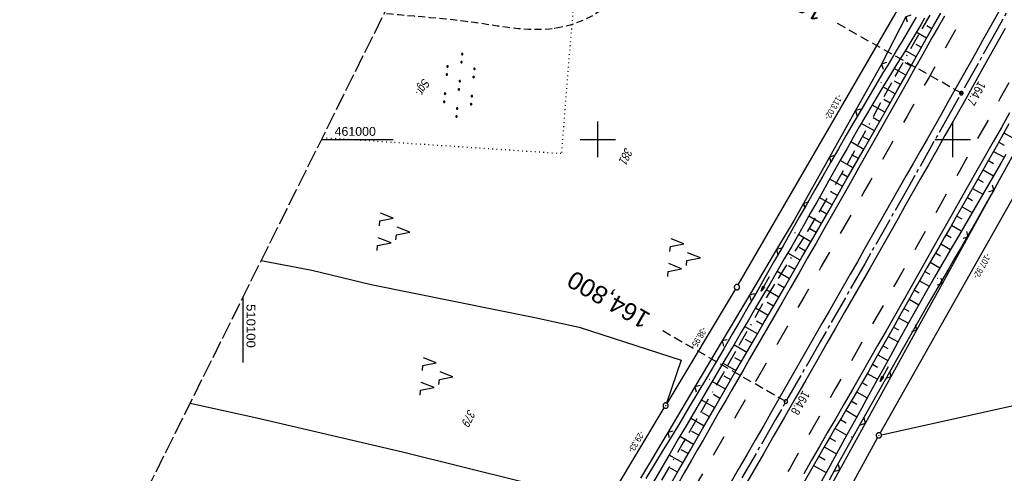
# Model space of a CAD drawing. Extents: x 510037 to 510706, y 460701 to 461658.
# Tile 8 of 34: x 510037 to 510315, y 460906 to 461034. Entities that reach past the tile are written whole.
import ezdxf
from ezdxf.enums import TextEntityAlignment as Align

# ---------------------------------------------------------------- set-up
doc = ezdxf.new("R2010")
doc.units = 0
doc.header["$LTSCALE"] = 10
doc.header["$MEASUREMENT"] = 0
for name, pattern in [('ACAD_ISO16W100', [73, 15, -6.5, 15, -6.5, 15, -7, 1, -7]), ('ACHSE', [5.5, 4, -0.5, 0.5, -0.5]), ('AUSGEZOGEN', [0]), ('LT00', [0]), ('LT02', [0.4, 0.2, -0.2]), ('LT11', [0.3, 0.2, -0.1]), ('LT14', [0.6, 0.5, -0.1]), ('LT17', [0.15, 0.1, -0.05]), ('PUNKTX2_STR', [0.6, 0.1, -0.5])]:
    doc.linetypes.add(name, pattern=pattern)
doc.layers.get('0').update_dxf_attribs({"linetype": 'LT00'})
for name, color, linetype in [('--EK_FBR', 1, 'LT00'), ('--EK_ST-93-1', 30, 'LT17'), ('--EL_DFK_AB_L', 21, 'LT00'), ('--EL_DFK_AB_P', 7, 'LT00'), ('-AX-093', 35, 'ACHSE'), ('-ST-93-1', 250, 'LT00'), ('ABSTAND', 8, 'LT00'), ('BAB-KABEL', 220, 'ACAD_ISO16W100'), ('DFK_AB_L', 21, 'LT00'), ('DFK_AB_P', 7, 'LT00'), ('DFK_FLUR_NR', 250, 'LT00'), ('DFK_KATASTER', 250, 'LT00'), ('DFK_NUTZUNG', 250, 'LT00'), ('DFK_NUTZUNGSGRENZE', 70, 'PUNKTX2_STR'), ('PFEIL', 140, 'AUSGEZOGEN'), ('V108_AFBR_BAB', 250, 'LT00'), ('V108_BOESCH', 250, 'LT00'), ('V108_BOSCHUNG', 250, 'LT00'), ('V108_FELDWEG', 250, 'LT11'), ('V108_GRABEN', 250, 'LT00'), ('V108_LG_MARK', 250, 'LT02'), ('V108_PK_GR', 1, 'LT00'), ('V108_RASTER', 250, 'LT00'), ('V108_ZAUN', 40, 'LT00')]:
    doc.layers.add(name, color=color, linetype=linetype)
doc.layers.add('-BLATT_108-RAND', color=7, linetype='LT14', plot=False)
doc.styles.add('Beschrift', font='ARIAL.TTF')
doc.styles.get("Standard").update_dxf_attribs({"font": 'ARIAL.TTF'})

# ---------------------------------------------------------------- blocks, each defined once
blk = doc.blocks.new('SYMB0003')
at = {"color": 0, "linetype": 'ByBlock'}
for p, q in [((-0.015712, 0), (0.010166, 0.012015)), ((0, -0.021257), (-0.015712, 0)), ((0.010166, 0.012015), (0, -0.021257))]:
    blk.add_line(p, q, dxfattribs=at)
for points in [[(-0.031395, 0.499013), (-0.093691, 0.491144), (-0.154509, 0.475528), (-0.21289, 0.452414), (-0.267913, 0.422164), (-0.318712, 0.385257), (-0.364484, 0.342274), (-0.404509, 0.293893), (-0.438154, 0.240877), (-0.464888, 0.184062), (-0.484292, 0.124345), (-0.496058, 0.062667), (-0.5, 0)], [(-0.5, 0), (-0.496058, -0.062667), (-0.484292, -0.124345), (-0.464888, -0.184062), (-0.438154, -0.240877), (-0.404509, -0.293893), (-0.364485, -0.342274), (-0.318712, -0.385257), (-0.267914, -0.422164), (-0.21289, -0.452414), (-0.154509, -0.475529), (-0.093691, -0.491144), (-0.031395, -0.499014), (0.031395, -0.499014)], [(0.5, 0), (0.496057, 0.062667), (0.484292, 0.124345), (0.464888, 0.184062), (0.438153, 0.240877), (0.404509, 0.293893), (0.364484, 0.342274), (0.318712, 0.385257), (0.267913, 0.422164), (0.21289, 0.452414), (0.154509, 0.475528), (0.093691, 0.491144), (0.031395, 0.499013), (-0.031395, 0.499013)], [(0.031395, -0.499014), (0.093691, -0.491144), (0.154509, -0.475529), (0.21289, -0.452414), (0.267914, -0.422164), (0.318712, -0.385257), (0.364485, -0.342274), (0.404509, -0.293893), (0.438154, -0.240877), (0.464889, -0.184062), (0.484292, -0.124345), (0.496058, -0.062667), (0.5, 0)]]:
    blk.add_lwpolyline(points, dxfattribs=at)
blk = doc.blocks.new('SYMB7221')
at = {"color": 0, "linetype": 'ByBlock'}
for p, q in [((0, 0.435), (-0.11, 0.065)), ((0.11, 0.065), (0, 0.435)), ((0.25, 0.065), (0.11, 0.065)), ((-0.35, -0.065), (-0.46, -0.435)), ((0.35, -0.065), (0.24, -0.435))]:
    blk.add_line(p, q, dxfattribs=at)
for points in [[(-0.1, -0.435), (-0.24, -0.435), (-0.35, -0.065)], [(0.6, -0.435), (0.46, -0.435), (0.35, -0.065)]]:
    blk.add_lwpolyline(points, dxfattribs=at)
blk = doc.blocks.new('SYMB7110')
at = {"color": 0, "linetype": 'ByBlock'}
for p, q in [((-0.515, 0.392919), (-0.515, 0.367081)), ((-0.51, 0.362895), (-0.51, 0.397105)), ((-0.505, 0.399164), (-0.505, 0.360836)), ((-0.5, 0.360204), (-0.5, 0.399796)), ((-0.495, 0.399164), (-0.495, 0.360836)), ((-0.49, 0.362895), (-0.49, 0.397105)), ((-0.485, 0.392919), (-0.485, 0.367081)), ((-0.48, 0.379874), (-0.48, 0.380145)), ((-0.285, 0.392919), (-0.285, 0.367081)), ((-0.28, 0.362895), (-0.28, 0.397105)), ((-0.275, 0.399164), (-0.275, 0.360836)), ((-0.27, 0.360204), (-0.27, 0.399796)), ((-0.265, 0.399164), (-0.265, 0.360836)), ((-0.26, 0.362895), (-0.26, 0.397105)), ((-0.255, 0.392919), (-0.255, 0.367081)), ((-0.25, 0.379874), (-0.25, 0.380146)), ((0.255, 0.392919), (0.255, 0.367081)), ((0.26, 0.362895), (0.26, 0.397105)), ((0.265, 0.399164), (0.265, 0.360836)), ((0.27, 0.360204), (0.27, 0.399796)), ((0.275, 0.399164), (0.275, 0.360836)), ((0.28, 0.362895), (0.28, 0.397105)), ((0.285, 0.392919), (0.285, 0.367081)), ((0.29, 0.379874), (0.29, 0.380145)), ((0.485, 0.392919), (0.485, 0.367081)), ((0.49, 0.362895), (0.49, 0.397105)), ((0.495, 0.399164), (0.495, 0.360836)), ((0.5, 0.360204), (0.5, 0.399796)), ((0.505, 0.399164), (0.505, 0.360836)), ((0.51, 0.362895), (0.51, 0.397105)), ((0.515, 0.392919), (0.515, 0.367081)), ((0.52, 0.379874), (0.52, 0.380146)), ((-0.9, 0.012919), (-0.9, -0.012919)), ((-0.895, -0.017106), (-0.895, 0.017105)), ((-0.89, 0.019164), (-0.89, -0.019164)), ((-0.885, -0.019797), (-0.885, 0.019796)), ((-0.88, 0.019164), (-0.88, -0.019164)), ((-0.875, -0.017106), (-0.875, 0.017105)), ((-0.87, 0.012919), (-0.87, -0.012919)), ((-0.865, -0.000126), (-0.865, 0.000145)), ((-0.67, 0.012919), (-0.67, -0.012919)), ((-0.665, -0.017106), (-0.665, 0.017105)), ((-0.66, 0.019164), (-0.66, -0.019164)), ((-0.655, -0.019797), (-0.655, 0.019796)), ((-0.65, 0.019164), (-0.65, -0.019164)), ((-0.645, -0.017106), (-0.645, 0.017105)), ((-0.64, 0.012919), (-0.64, -0.012919)), ((-0.635, -0.000126), (-0.635, 0.000145)), ((-0.13, 0.012919), (-0.13, -0.012919)), ((-0.125, -0.017105), (-0.125, 0.017105)), ((-0.12, 0.019164), (-0.12, -0.019164)), ((-0.115, -0.019796), (-0.115, 0.019796)), ((-0.11, 0.019164), (-0.11, -0.019164)), ((-0.105, -0.017105), (-0.105, 0.017105)), ((-0.1, 0.012919), (-0.1, -0.012919)), ((-0.095, -0.000126), (-0.095, 0.000146)), ((0.1, 0.012919), (0.1, -0.012919)), ((0.105, -0.017105), (0.105, 0.017105)), ((0.11, 0.019164), (0.11, -0.019164)), ((0.115, -0.019796), (0.115, 0.019796)), ((0.12, 0.019164), (0.12, -0.019164)), ((0.125, -0.017105), (0.125, 0.017105)), ((0.13, 0.012919), (0.13, -0.012919)), ((0.135, -0.000126), (0.135, 0.000146)), ((0.64, 0.012919), (0.64, -0.012919)), ((0.645, -0.017105), (0.645, 0.017105)), ((0.65, 0.019164), (0.65, -0.019164)), ((0.655, -0.019796), (0.655, 0.019796)), ((0.66, 0.019164), (0.66, -0.019164)), ((0.665, -0.017105), (0.665, 0.017105)), ((0.67, 0.012919), (0.67, -0.012919)), ((0.675, -0.000126), (0.675, 0.000146)), ((0.87, 0.012919), (0.87, -0.012919)), ((0.875, -0.017105), (0.875, 0.017105)), ((0.88, 0.019164), (0.88, -0.019164)), ((0.885, -0.019796), (0.885, 0.019796)), ((0.89, 0.019164), (0.89, -0.019164)), ((0.895, -0.017105), (0.895, 0.017105)), ((0.9, 0.012919), (0.9, -0.012919)), ((0.905, -0.000126), (0.905, 0.000146)), ((-0.515, -0.367081), (-0.515, -0.392919)), ((-0.51, -0.397105), (-0.51, -0.362895)), ((-0.505, -0.360836), (-0.505, -0.399164)), ((-0.5, -0.399796), (-0.5, -0.360204)), ((-0.495, -0.360836), (-0.495, -0.399164)), ((-0.49, -0.397106), (-0.49, -0.362895)), ((-0.485, -0.367081), (-0.485, -0.392919)), ((-0.48, -0.380126), (-0.48, -0.379855)), ((-0.285, -0.367081), (-0.285, -0.392919)), ((-0.28, -0.397105), (-0.28, -0.362895)), ((-0.275, -0.360836), (-0.275, -0.399164)), ((-0.27, -0.399796), (-0.27, -0.360204)), ((-0.265, -0.360836), (-0.265, -0.399164)), ((-0.26, -0.397105), (-0.26, -0.362895)), ((-0.255, -0.367081), (-0.255, -0.392919)), ((-0.25, -0.380126), (-0.25, -0.379855)), ((0.255, -0.367081), (0.255, -0.392919)), ((0.26, -0.397105), (0.26, -0.362895)), ((0.265, -0.360836), (0.265, -0.399164)), ((0.27, -0.399796), (0.27, -0.360204)), ((0.275, -0.360836), (0.275, -0.399164)), ((0.28, -0.397105), (0.28, -0.362895)), ((0.285, -0.367081), (0.285, -0.392919)), ((0.29, -0.380126), (0.29, -0.379855)), ((0.485, -0.367081), (0.485, -0.392919)), ((0.49, -0.397105), (0.49, -0.362895)), ((0.495, -0.360836), (0.495, -0.399164)), ((0.5, -0.399796), (0.5, -0.360204)), ((0.505, -0.360836), (0.505, -0.399164)), ((0.51, -0.397105), (0.51, -0.362895)), ((0.515, -0.367081), (0.515, -0.392919)), ((0.52, -0.380126), (0.52, -0.379855))]:
    blk.add_line(p, q, dxfattribs=at)
for points in [[(-0.48, 0.38), (-0.481981, 0.388678), (-0.48753, 0.395637), (-0.49555, 0.399499), (-0.50445, 0.399499), (-0.51247, 0.395637), (-0.518019, 0.388678), (-0.52, 0.38), (-0.518019, 0.371322), (-0.51247, 0.364363), (-0.50445, 0.360501), (-0.49555, 0.360501), (-0.48753, 0.364363), (-0.481981, 0.371322), (-0.48, 0.38)], [(-0.25, 0.38), (-0.251981, 0.388678), (-0.25753, 0.395637), (-0.26555, 0.399499), (-0.27445, 0.399499), (-0.28247, 0.395637), (-0.288019, 0.388678), (-0.29, 0.38), (-0.288019, 0.371322), (-0.28247, 0.364363), (-0.27445, 0.360501), (-0.26555, 0.360501), (-0.25753, 0.364363), (-0.251981, 0.371322), (-0.25, 0.38)], [(0.29, 0.38), (0.288019, 0.388678), (0.28247, 0.395637), (0.27445, 0.399499), (0.26555, 0.399499), (0.25753, 0.395637), (0.251981, 0.388678), (0.25, 0.38), (0.251981, 0.371322), (0.25753, 0.364363), (0.26555, 0.360501), (0.27445, 0.360501), (0.28247, 0.364363), (0.288019, 0.371322), (0.29, 0.38)], [(0.52, 0.38), (0.518019, 0.388678), (0.51247, 0.395637), (0.50445, 0.399499), (0.495549, 0.399499), (0.48753, 0.395637), (0.481981, 0.388678), (0.48, 0.38), (0.481981, 0.371322), (0.48753, 0.364363), (0.495549, 0.360501), (0.50445, 0.360501), (0.51247, 0.364363), (0.518019, 0.371322), (0.52, 0.38)], [(-0.865, 0), (-0.866981, 0.008678), (-0.87253, 0.015637), (-0.88055, 0.019498), (-0.88945, 0.019498), (-0.89747, 0.015637), (-0.903019, 0.008678), (-0.905, 0)], [(-0.905, 0), (-0.903019, -0.008678), (-0.89747, -0.015637), (-0.88945, -0.019499), (-0.88055, -0.019499), (-0.87253, -0.015637), (-0.866981, -0.008678), (-0.865, 0)], [(-0.635, 0), (-0.636981, 0.008678), (-0.64253, 0.015637), (-0.65055, 0.019498), (-0.65945, 0.019498), (-0.66747, 0.015637), (-0.673019, 0.008678), (-0.675, 0)], [(-0.675, 0), (-0.673019, -0.008678), (-0.66747, -0.015637), (-0.65945, -0.019499), (-0.65055, -0.019499), (-0.64253, -0.015637), (-0.636981, -0.008678), (-0.635, 0)], [(-0.095, 0), (-0.096981, 0.008678), (-0.10253, 0.015637), (-0.11055, 0.019499), (-0.11945, 0.019499), (-0.12747, 0.015637), (-0.133019, 0.008678), (-0.135, 0)], [(-0.135, 0), (-0.133019, -0.008678), (-0.12747, -0.015637), (-0.11945, -0.019499), (-0.11055, -0.019499), (-0.10253, -0.015637), (-0.096981, -0.008678), (-0.095, 0)], [(0.135, 0), (0.133019, 0.008678), (0.12747, 0.015637), (0.11945, 0.019499), (0.11055, 0.019499), (0.10253, 0.015637), (0.096981, 0.008678), (0.095, 0)], [(0.095, 0), (0.096981, -0.008678), (0.10253, -0.015637), (0.11055, -0.019499), (0.11945, -0.019499), (0.12747, -0.015637), (0.133019, -0.008678), (0.135, 0)], [(0.675, 0), (0.673019, 0.008678), (0.66747, 0.015637), (0.65945, 0.019499), (0.65055, 0.019499), (0.64253, 0.015637), (0.636981, 0.008678), (0.635, 0)], [(0.635, 0), (0.636981, -0.008678), (0.64253, -0.015637), (0.65055, -0.019499), (0.65945, -0.019499), (0.66747, -0.015637), (0.673019, -0.008678), (0.675, 0)], [(0.905, 0), (0.903019, 0.008678), (0.89747, 0.015637), (0.88945, 0.019499), (0.88055, 0.019499), (0.87253, 0.015637), (0.866981, 0.008678), (0.865, 0)], [(0.865, 0), (0.866981, -0.008678), (0.87253, -0.015637), (0.88055, -0.019499), (0.88945, -0.019499), (0.89747, -0.015637), (0.903019, -0.008678), (0.905, 0)], [(-0.48, -0.38), (-0.481981, -0.371322), (-0.48753, -0.364363), (-0.49555, -0.360501), (-0.50445, -0.360501), (-0.51247, -0.364363), (-0.518019, -0.371322), (-0.52, -0.38), (-0.518019, -0.388678), (-0.51247, -0.395637), (-0.50445, -0.399499), (-0.49555, -0.399499), (-0.48753, -0.395637), (-0.481981, -0.388678), (-0.48, -0.38)], [(-0.25, -0.38), (-0.251981, -0.371322), (-0.25753, -0.364363), (-0.26555, -0.360501), (-0.27445, -0.360501), (-0.28247, -0.364363), (-0.288019, -0.371322), (-0.29, -0.38), (-0.288019, -0.388678), (-0.28247, -0.395637), (-0.27445, -0.399499), (-0.26555, -0.399499), (-0.25753, -0.395637), (-0.251981, -0.388678), (-0.25, -0.38)], [(0.29, -0.38), (0.288019, -0.371322), (0.28247, -0.364363), (0.27445, -0.360501), (0.26555, -0.360501), (0.25753, -0.364363), (0.251981, -0.371322), (0.25, -0.38), (0.251981, -0.388678), (0.25753, -0.395637), (0.26555, -0.399499), (0.27445, -0.399499), (0.28247, -0.395637), (0.288019, -0.388678), (0.29, -0.38)], [(0.52, -0.38), (0.518019, -0.371322), (0.51247, -0.364363), (0.50445, -0.360501), (0.495549, -0.360501), (0.48753, -0.364363), (0.481981, -0.371322), (0.48, -0.38), (0.481981, -0.388678), (0.48753, -0.395637), (0.495549, -0.399499), (0.50445, -0.399499), (0.51247, -0.395637), (0.518019, -0.388678), (0.52, -0.38)]]:
    blk.add_lwpolyline(points, dxfattribs=at)
blk = doc.blocks.new('Pfreil3')
at = {"layer": 'PFEIL'}
blk.add_hatch(color=256, dxfattribs=at).paths.add_polyline_path([(-1.55, 0.27), (-1.55, -0.27), (0, 0)])
for p, q in [((-1.55, 0), (-4.83, 0)), ((-1.55, -0.27), (-1.55, 0.27)), ((-1.55, 0.27), (0, 0)), ((0, 0), (-1.55, -0.27))]:
    blk.add_line(p, q, dxfattribs=at)
blk = doc.blocks.new('SYMB0011')
at = {"color": 0, "linetype": 'ByBlock'}
for p, q in [((0.5, 0), (-0.5, 0)), ((0, 0.5), (0, -0.5))]:
    blk.add_line(p, q, dxfattribs=at)
blk = doc.blocks.new('SYMB0024')
at = {"color": 0, "linetype": 'ByBlock'}
for p, q in [((-0.5, 0.5), (0, 0)), ((0, 0), (0.5, 0.5))]:
    blk.add_line(p, q, dxfattribs=at)
blk = doc.blocks.new('SYMB2')
at = {"color": 0, "linetype": 'ByBlock', "flags": 128}
for points in [[(-0.031395, 0.499013), (-0.093691, 0.491144), (-0.154509, 0.475528), (-0.21289, 0.452414), (-0.267913, 0.422164), (-0.318712, 0.385257), (-0.364484, 0.342274), (-0.404509, 0.293893), (-0.438154, 0.240877), (-0.464888, 0.184062), (-0.484292, 0.124345), (-0.496058, 0.062667), (-0.5, 0)], [(-0.5, 0), (-0.496058, -0.062667), (-0.484292, -0.124345), (-0.464888, -0.184062), (-0.438154, -0.240877), (-0.404509, -0.293893), (-0.364485, -0.342274), (-0.318712, -0.385257), (-0.267914, -0.422164), (-0.21289, -0.452414), (-0.154509, -0.475529), (-0.093691, -0.491144), (-0.031395, -0.499014), (0.031395, -0.499014)], [(0.5, 0), (0.496057, 0.062667), (0.484292, 0.124345), (0.464888, 0.184062), (0.438153, 0.240877), (0.404509, 0.293893), (0.364484, 0.342274), (0.318712, 0.385257), (0.267913, 0.422164), (0.21289, 0.452414), (0.154509, 0.475528), (0.093691, 0.491144), (0.031395, 0.499013), (-0.031395, 0.499013)], [(0.031395, -0.499014), (0.093691, -0.491144), (0.154509, -0.475529), (0.21289, -0.452414), (0.267914, -0.422164), (0.318712, -0.385257), (0.364485, -0.342274), (0.404509, -0.293893), (0.438154, -0.240877), (0.464889, -0.184062), (0.484292, -0.124345), (0.496058, -0.062667), (0.5, 0)]]:
    blk.add_lwpolyline(points, dxfattribs=at)

msp = doc.modelspace()

# ---------------------------------------------------------------- linework, layer by layer
at = {"layer": '--EK_FBR', "linetype": 'LT11', "flags": 128}
msp.add_lwpolyline([(510307.57, 461230.42), (510293.5, 461221.59), (510292.2, 461220.76), (510290.91, 461219.91), (510289.63, 461219.05), (510288.35, 461218.18), (510287.08, 461217.3), (510285.81, 461216.42), (510284.55, 461215.53), (510282.67, 461214.23), (510280.79, 461212.93), (510278.9, 461211.65), (510277, 461210.37), (510275.1, 461209.11), (510273.18, 461207.87), (510272.11, 461207.18), (510271.04, 461206.5), (510269.97, 461205.82), (510268.91, 461205.13), (510267.86, 461204.43), (510266.81, 461203.71), (510265.78, 461202.98), (510264.77, 461202.22), (510263.78, 461201.43), (510262.82, 461200.61), (510261.63, 461199.52), (510260.49, 461198.38), (510259.41, 461197.18), (510258.39, 461195.94), (510257.42, 461194.64), (510256.53, 461193.3), (510255.72, 461191.92), (510255.1, 461190.76), (510254.54, 461189.56), (510254.01, 461188.35), (510253.53, 461187.12), (510253.08, 461185.88), (510252.66, 461184.62), (510252.27, 461183.35), (510251.89, 461182.08), (510251.52, 461180.8), (510251.04, 461179.06), (510250.56, 461177.32), (510250.1, 461175.57), (510249.64, 461173.83), (510249.18, 461172.09), (510248.72, 461170.35), (510248.25, 461168.61), (510247.77, 461166.88), (510247.24, 461165.01), (510246.7, 461163.14), (510246.15, 461161.28), (510245.6, 461159.41), (510245.05, 461157.55), (510244.51, 461155.68), (510243.98, 461153.81), (510243.46, 461151.94), (510242.95, 461150.07), (510242.45, 461148.2), (510241.96, 461146.33), (510241.46, 461144.46), (510240.96, 461142.58), (510240.44, 461140.72), (510239.71, 461138.16), (510238.95, 461135.61), (510238.17, 461133.07), (510237.36, 461130.53), (510236.53, 461128), (510235.95, 461126.28), (510235.36, 461124.57), (510234.78, 461122.85), (510234.19, 461121.14), (510233.6, 461119.42), (510233.02, 461117.7), (510232.44, 461115.98), (510231.85, 461114.19), (510231.27, 461112.39), (510230.7, 461110.59), (510230.12, 461108.8), (510229.55, 461107), (510228.97, 461105.2), (510228.39, 461103.41), (510227.73, 461101.42), (510227.07, 461099.45), (510226.4, 461097.47), (510225.73, 461095.5), (510225.06, 461093.52), (510224.39, 461091.54), (510223.74, 461089.56), (510223.01, 461087.35), (510222.29, 461085.12), (510221.57, 461082.9), (510220.86, 461080.68), (510220.14, 461078.45), (510219.42, 461076.23), (510218.69, 461074.01), (510218.1, 461072.29), (510217.52, 461070.56), (510216.93, 461068.84), (510216.34, 461067.11), (510215.76, 461065.38), (510215.19, 461063.65), (510214.63, 461061.92), (510214.09, 461060.18), (510213.57, 461058.44), (510213.26, 461057.37), (510212.95, 461056.31), (510212.65, 461055.24), (510212.34, 461054.17), (510212.01, 461053.11), (510211.67, 461052.04), (510211.3, 461050.99), (510210.79, 461049.63), (510210.23, 461048.28), (510209.61, 461046.96), (510208.95, 461045.66), (510208.23, 461044.39), (510207.45, 461043.16), (510206.62, 461041.97), (510205.73, 461040.82), (510204.77, 461039.73), (510203.76, 461038.7), (510202.67, 461037.71), (510201.51, 461036.79), (510200.3, 461035.94), (510199.05, 461035.15), (510197.74, 461034.43), (510196.4, 461033.78), (510195.03, 461033.19), (510193.63, 461032.67), (510192.21, 461032.22), (510190.77, 461031.83), (510189.32, 461031.52), (510187.86, 461031.27), (510186.39, 461031.09), (510184.92, 461030.98), (510183.45, 461030.92), (510181.97, 461030.92), (510180.5, 461030.96), (510179.03, 461031.05), (510177.56, 461031.18), (510176.09, 461031.33), (510174.62, 461031.52), (510173.15, 461031.72), (510171.68, 461031.93), (510170.21, 461032.16), (510168.74, 461032.38), (510167.27, 461032.61), (510165.8, 461032.82), (510163.61, 461033.12), (510161.42, 461033.39), (510159.23, 461033.64), (510157.04, 461033.87), (510154.85, 461034.09), (510152.66, 461034.29), (510150.48, 461034.48), (510148.29, 461034.67), (510146.1, 461034.86), (510143.91, 461035.05), (510141.84, 461035.24), (510139.77, 461035.43), (510139.75, 461035.43)], dxfattribs=at)
at = {"layer": '--EK_FBR', "color": 0}
for points in [[(510313.04, 461036.06), (510310.74, 461031.95), (510308.43, 461027.84), (510306.49, 461024.36), (510304.54, 461020.89), (510302.59, 461017.41), (510300.63, 461013.93), (510298.68, 461010.46), (510296.72, 461006.99), (510294.76, 461003.54), (510292.8, 461000.1), (510290.84, 460996.66), (510288.88, 460993.22), (510286.92, 460989.78), (510284.96, 460986.33), (510282.99, 460982.86), (510281.02, 460979.38), (510279.05, 460975.9), (510277.08, 460972.43), (510275.11, 460968.95), (510273.14, 460965.48), (510271.15, 460961.99), (510269.16, 460958.52), (510267.16, 460955.04), (510265.17, 460951.56), (510263.17, 460948.09), (510261.17, 460944.61), (510258.15, 460939.35), (510255.14, 460934.09), (510252.12, 460928.83), (510249.11, 460923.57), (510246.74, 460919.42), (510244.36, 460915.27), (510241.98, 460911.12), (510239.6, 460906.97), (510237.22, 460902.82)], [(510297.67, 461034.72), (510295.92, 461031.66), (510294.18, 461028.6), (510292.44, 461025.54), (510290.71, 461022.47), (510288.99, 461019.41), (510287.26, 461016.34), (510285.54, 461013.27), (510283.23, 461009.16), (510280.93, 461005.05), (510278.62, 461000.95), (510276.3, 460996.84), (510273.98, 460992.74), (510271.5, 460988.35), (510269.01, 460983.95), (510266.51, 460979.57), (510264.01, 460975.18), (510261.51, 460970.79), (510259.12, 460966.59), (510256.73, 460962.39), (510254.33, 460958.2), (510251.93, 460954), (510249.52, 460949.82), (510247.84, 460946.91), (510246.16, 460944), (510244.48, 460941.09), (510242.79, 460938.18), (510241.11, 460935.27), (510239.43, 460932.36), (510237.76, 460929.45), (510236.13, 460926.61), (510234.51, 460923.78), (510232.89, 460920.94), (510231.28, 460918.1), (510229.66, 460915.26), (510228.04, 460912.42), (510226.42, 460909.59), (510224.37, 460906.02), (510222.32, 460902.46)], [(510314.8, 461031.26), (510311.93, 461026.11), (510309, 461020.87), (510306.06, 461015.63), (510303.12, 461010.39), (510300.17, 461005.16), (510297.84, 461001.05), (510295.52, 460996.95), (510293.19, 460992.84), (510290.86, 460988.74), (510288.54, 460984.63), (510286.57, 460981.17), (510284.61, 460977.7), (510282.65, 460974.23), (510280.69, 460970.77), (510278.72, 460967.3), (510276.75, 460963.84), (510274.33, 460959.59), (510271.89, 460955.33), (510269.46, 460951.08), (510267.02, 460946.84), (510264.58, 460942.59), (510261.59, 460937.37), (510258.6, 460932.16), (510255.6, 460926.94), (510252.61, 460921.72), (510249.64, 460916.56), (510246.67, 460911.39), (510243.7, 460906.23), (510240.72, 460901.07)], [(510316.03, 461007.43), (510313.74, 461003.38), (510311.45, 460999.33), (510307.6, 460992.54), (510303.75, 460985.74), (510299.9, 460978.95), (510296.03, 460972.12), (510292.16, 460965.3), (510288.29, 460958.47), (510285.93, 460954.33), (510283.58, 460950.18), (510281.22, 460946.04), (510278.85, 460941.9), (510276.48, 460937.77), (510274.13, 460933.66), (510271.77, 460929.56), (510269.4, 460925.46), (510267.04, 460921.37), (510264.67, 460917.27), (510262.46, 460913.44), (510260.26, 460909.61), (510258.05, 460905.78)]]:
    msp.add_lwpolyline(points, dxfattribs=at)
at = {"layer": '--EK_ST-93-1', "ltscale": 2.5}
for p, q in [((510302.45, 461013.01), (510267.58, 461032.61)), ((510253, 460926.1), (510218.3, 460946.01))]:
    msp.add_line(p, q, dxfattribs=at)
at = {"layer": '--EL_DFK_AB_L'}
for p, q in [((510239.58, 460959.01), (510295.46, 461055.51)), ((510279.57, 460917.25), (510331.91, 461009.91)), ((510219.51, 460925.62), (510238.81, 460957.72)), ((510204.39, 460900.49), (510218.73, 460924.34)), ((510255.72, 460873.55), (510278.84, 460915.94))]:
    msp.add_line(p, q, dxfattribs=at)
at = {"layer": '-AX-093', "ltscale": 0.2}
msp.add_lwpolyline([(510324.88, 461053.05), (510312.54, 461030.98), (510300.15, 461008.94), (510287.72, 460986.92), (510275.22, 460964.94), (510262.68, 460942.98), (510250.09, 460921.05), (510237.46, 460899.15), (510224.77, 460877.27), (510212.05, 460855.43), (510199.27, 460833.6), (510186.46, 460811.81), (510173.6, 460790.03), (510160.71, 460768.28), (510160.43, 460767.82)], dxfattribs=at)
at = {"layer": '-BLATT_108-RAND'}
msp.add_lwpolyline([(510449.46, 461657.25), (510037.07, 460829.27), (510293.97, 460701.31), (510706.36, 461529.3), (510449.46, 461657.25)], dxfattribs=at)
at = {"layer": 'BAB-KABEL', "ltscale": 0.03, "flags": 128}
msp.add_lwpolyline([(510574.85, 461594.8), (510569.71, 461582.7), (510561.2, 461562.13), (510551.36, 461540.29), (510542.35, 461520.11), (510533.34, 461500.77), (510523.92, 461480.84), (510512.92, 461456.78), (510503.17, 461435.53), (510491.52, 461410.89), (510474.15, 461375.68), (510470.86, 461368.07), (510456.67, 461345.86), (510442.11, 461335.81), (510432.93, 461329.47), (510418.52, 461314.17), (510414.45, 461310.68), (510392.53, 461293.88), (510391.47, 461292.79), (510384.56, 461284.24), (510370.44, 461266.05), (510358.86, 461249.2), (510349.55, 461235.4), (510346.85, 461229.52), (510339.04, 461212.72), (510332.43, 461196.67), (510327.78, 461184.21), (510324.16, 461168.35), (510321.56, 461140.5), (510321.11, 461134.95), (510320.21, 461121.15), (510318.96, 461109.13), (510317.77, 461098.77), (510314, 461086.18), (510307.39, 461063.51), (510303.81, 461056.08), (510295.35, 461038.15), (510284.52, 461019.14), (510277.08, 461005.45), (510269.64, 460991.86), (510259.08, 460974.13), (510247.23, 460955.03), (510235.38, 460934.18), (510229.77, 460924.43), (510224.09, 460914.63), (510217.2, 460902.58), (510206.18, 460883.31), (510199.39, 460872.01), (510196.63, 460864.65), (510190.02, 460847.77), (510183.49, 460836.65), (510180.01, 460830.87), (510176.15, 460823.97), (510174.5, 460821.68), (510167.06, 460811.48), (510163.85, 460807.73), (510158.7, 460798.44), (510145.59, 460775.75), (510145.51, 460775.62), (510145.34, 460775.34)], dxfattribs=at)
at = {"layer": 'DFK_AB_L'}
for p, q in [((510239.58, 460959.01), (510295.46, 461055.51)), ((510279.57, 460917.25), (510331.91, 461009.91)), ((510219.51, 460925.62), (510238.81, 460957.72)), ((510204.39, 460900.49), (510218.73, 460924.34)), ((510255.72, 460873.55), (510278.84, 460915.94))]:
    msp.add_line(p, q, dxfattribs=at)
at = {"layer": 'DFK_KATASTER'}
for p, q in [((510105.09, 460965.84), (510119.36, 460963.16)), ((510119.36, 460963.16), (510136.15, 460959.15)), ((510136.15, 460959.15), (510182.27, 460949.76)), ((510182.27, 460949.76), (510194.78, 460947.1)), ((510194.78, 460947.1), (510223.45, 460937.75)), ((510223.45, 460937.75), (510219.36, 460925.69)), ((510279.93, 460916.76), (510360.42, 460934.7)), ((510085.1, 460925.71), (510103.93, 460921.55)), ((510103.93, 460921.55), (510144.94, 460911.96)), ((510144.94, 460911.96), (510178.59, 460903.58))]:
    msp.add_line(p, q, dxfattribs=at)
at = {"layer": 'DFK_NUTZUNGSGRENZE', "ltscale": 0.2}
for p in [(510193.33, 461040.76), (510122.37, 461000.53)]:
    msp.add_line(p, (510189.7, 460996.06), dxfattribs=at)
at = {"layer": 'V108_AFBR_BAB', "color": 2}
for points in [[(510313.04, 461036.06), (510310.74, 461031.95), (510308.43, 461027.84), (510306.49, 461024.36), (510304.54, 461020.89), (510302.59, 461017.41), (510300.63, 461013.93), (510298.68, 461010.46), (510296.72, 461006.99), (510294.76, 461003.54), (510292.8, 461000.1), (510290.84, 460996.66), (510288.88, 460993.22), (510286.92, 460989.78), (510284.96, 460986.33), (510282.99, 460982.86), (510281.02, 460979.38), (510279.05, 460975.9), (510277.08, 460972.43), (510275.11, 460968.95), (510273.14, 460965.48), (510271.15, 460961.99), (510269.16, 460958.52), (510267.16, 460955.04), (510265.17, 460951.56), (510263.17, 460948.09), (510261.17, 460944.61), (510258.15, 460939.35), (510255.14, 460934.09), (510252.12, 460928.83), (510249.11, 460923.57), (510246.74, 460919.42), (510244.36, 460915.27), (510241.98, 460911.12), (510239.6, 460906.97), (510237.22, 460902.82)], [(510297.67, 461034.72), (510295.92, 461031.66), (510294.18, 461028.6), (510292.44, 461025.54), (510290.71, 461022.47), (510288.99, 461019.41), (510287.26, 461016.34), (510285.54, 461013.27), (510283.23, 461009.16), (510280.93, 461005.05), (510278.62, 461000.95), (510276.3, 460996.84), (510273.98, 460992.74), (510271.5, 460988.35), (510269.01, 460983.95), (510266.51, 460979.57), (510264.01, 460975.18), (510261.51, 460970.79), (510259.12, 460966.59), (510256.73, 460962.39), (510254.33, 460958.2), (510251.93, 460954), (510249.52, 460949.82), (510247.84, 460946.91), (510246.16, 460944), (510244.48, 460941.09), (510242.79, 460938.18), (510241.11, 460935.27), (510239.43, 460932.36), (510237.76, 460929.45), (510236.13, 460926.61), (510234.51, 460923.78), (510232.89, 460920.94), (510231.28, 460918.1), (510229.66, 460915.26), (510228.04, 460912.42), (510226.42, 460909.59), (510224.37, 460906.02), (510222.32, 460902.46)], [(510314.8, 461031.26), (510311.93, 461026.11), (510309, 461020.87), (510306.06, 461015.63), (510303.12, 461010.39), (510300.17, 461005.16), (510297.84, 461001.05), (510295.52, 460996.95), (510293.19, 460992.84), (510290.86, 460988.74), (510288.54, 460984.63), (510286.57, 460981.17), (510284.61, 460977.7), (510282.65, 460974.23), (510280.69, 460970.77), (510278.72, 460967.3), (510276.75, 460963.84), (510274.33, 460959.59), (510271.89, 460955.33), (510269.46, 460951.08), (510267.02, 460946.84), (510264.58, 460942.59), (510261.59, 460937.37), (510258.6, 460932.16), (510255.6, 460926.94), (510252.61, 460921.72), (510249.64, 460916.56), (510246.67, 460911.39), (510243.7, 460906.23), (510240.72, 460901.07)], [(510316.03, 461007.43), (510313.74, 461003.38), (510311.45, 460999.33), (510307.6, 460992.54), (510303.75, 460985.74), (510299.9, 460978.95), (510296.03, 460972.12), (510292.16, 460965.3), (510288.29, 460958.47), (510285.93, 460954.33), (510283.58, 460950.18), (510281.22, 460946.04), (510278.85, 460941.9), (510276.48, 460937.77), (510274.13, 460933.66), (510271.77, 460929.56), (510269.4, 460925.46), (510267.04, 460921.37), (510264.67, 460917.27), (510262.46, 460913.44), (510260.26, 460909.61), (510258.05, 460905.78)]]:
    msp.add_lwpolyline(points, dxfattribs=at)
at = {"layer": 'V108_BOESCH'}
for points in [[(510219.34, 460900.76), (510222.71, 460906.65), (510226.09, 460912.54), (510229.47, 460918.42), (510232.86, 460924.3), (510236.26, 460930.18), (510238.92, 460934.76), (510241.58, 460939.34), (510244.24, 460943.91), (510246.9, 460948.49), (510249.56, 460953.06), (510252.22, 460957.64), (510254.88, 460962.22), (510257.53, 460966.8), (510260.18, 460971.38), (510265.07, 460979.87), (510269.94, 460988.37), (510274.8, 460996.88), (510279.63, 461005.4), (510284.45, 461013.93), (510286.48, 461017.53), (510288.51, 461021.14), (510290.54, 461024.75), (510292.57, 461028.35), (510294.61, 461031.96), (510296.65, 461035.56)], [(510315.87, 461004.4), (510314.24, 461001.47), (510312.61, 460998.55), (510309.74, 460993.44), (510306.85, 460988.33), (510303.95, 460983.24), (510301.03, 460978.16), (510299.38, 460975.29), (510297.72, 460972.42), (510296.06, 460969.56), (510294.4, 460966.69), (510292.75, 460963.82), (510291.11, 460960.95), (510289.47, 460958.07), (510287.99, 460955.44), (510286.51, 460952.81), (510285.04, 460950.17), (510283.57, 460947.54), (510282.1, 460944.9), (510280.62, 460942.27), (510279.14, 460939.64), (510277.64, 460937.01), (510276.16, 460934.43), (510274.66, 460931.85), (510273.16, 460929.27), (510271.66, 460926.7), (510270.15, 460924.13), (510268.63, 460921.55), (510267.12, 460918.98), (510265.62, 460916.41), (510263.71, 460913.14), (510261.81, 460909.86), (510259.92, 460906.58), (510258.03, 460903.3)]]:
    msp.add_lwpolyline(points, dxfattribs=at)
at = {"layer": 'V108_BOSCHUNG'}
for p, q in [((510292.67, 461028.52), (510289.75, 461030.17)), ((510294.14, 461031.14), (510292.71, 461031.95)), ((510289.72, 461023.3), (510286.64, 461025.04)), ((510291.19, 461025.91), (510289.7, 461026.75)), ((510288.25, 461020.68), (510286.66, 461021.58)), ((510286.78, 461018.07), (510283.5, 461019.92)), ((510285.31, 461015.45), (510283.62, 461016.41)), ((510283.83, 461012.84), (510280.36, 461014.8)), ((510282.36, 461010.23), (510280.59, 461011.23)), ((510280.88, 461007.62), (510277.29, 461009.65)), ((510279.41, 461005), (510277.59, 461006.03)), ((510277.93, 461002.39), (510274.26, 461004.47)), ((510314.45, 461001.85), (510317.46, 461000.18)), ((510274.96, 460997.18), (510271.27, 460999.27)), ((510276.44, 460999.79), (510274.6, 461000.83)), ((510312.99, 460999.23), (510314.48, 460998.4)), ((510311.53, 460996.61), (510314.49, 460994.96)), ((510271.99, 460991.96), (510268.3, 460994.05)), ((510273.48, 460994.57), (510271.63, 460995.61)), ((510310.06, 460994), (510311.53, 460993.18)), ((510308.58, 460991.39), (510311.51, 460989.75)), ((510269.02, 460986.75), (510265.36, 460988.82)), ((510270.5, 460989.36), (510268.67, 460990.4)), ((510307.11, 460988.78), (510308.56, 460987.97)), ((510267.52, 460984.14), (510265.71, 460985.18)), ((510305.63, 460986.18), (510308.49, 460984.55)), ((510266.02, 460981.53), (510262.42, 460983.61)), ((510304.15, 460983.58), (510305.56, 460982.77)), ((510264.52, 460978.92), (510262.74, 460979.96)), ((510302.66, 460980.98), (510305.46, 460979.36)), ((510263.03, 460976.32), (510259.48, 460978.39)), ((510301.16, 460978.38), (510302.55, 460977.58)), ((510261.53, 460973.72), (510259.77, 460974.75)), ((510299.66, 460975.78), (510302.43, 460974.18)), ((510260.03, 460971.13), (510256.51, 460973.17)), ((510298.16, 460973.19), (510299.54, 460972.39)), ((510258.53, 460968.53), (510256.78, 460969.55)), ((510296.66, 460970.59), (510299.41, 460969)), ((510257.03, 460965.93), (510253.52, 460967.97)), ((510295.15, 460967.99), (510296.53, 460967.2)), ((510255.52, 460963.34), (510253.77, 460964.36)), ((510293.65, 460965.39), (510296.4, 460963.81)), ((510254.02, 460960.74), (510250.51, 460962.79)), ((510292.16, 460962.79), (510293.53, 460962)), ((510251.01, 460955.55), (510247.47, 460957.61)), ((510252.51, 460958.15), (510250.75, 460959.17)), ((510289.18, 460957.57), (510290.56, 460956.79)), ((510290.67, 460960.18), (510293.42, 460958.61)), ((510287.71, 460954.94), (510290.47, 460953.4)), ((510247.99, 460950.36), (510244.43, 460952.44)), ((510249.5, 460952.96), (510247.73, 460953.99)), ((510286.24, 460952.33), (510287.62, 460951.56)), ((510284.78, 460949.71), (510287.54, 460948.17)), ((510244.97, 460945.18), (510241.37, 460947.28)), ((510246.48, 460947.77), (510244.69, 460948.81)), ((510283.32, 460947.09), (510284.7, 460946.32)), ((510243.47, 460942.58), (510241.66, 460943.64)), ((510281.85, 460944.47), (510284.63, 460942.92)), ((510241.96, 460939.99), (510238.32, 460942.11)), ((510280.39, 460941.85), (510281.78, 460941.07)), ((510240.45, 460937.4), (510238.62, 460938.46)), ((510278.91, 460939.25), (510281.72, 460937.66)), ((510238.95, 460934.8), (510235.26, 460936.95)), ((510277.43, 460936.65), (510278.85, 460935.84)), ((510237.44, 460932.21), (510235.59, 460933.29)), ((510275.94, 460934.05), (510278.82, 460932.39)), ((510235.94, 460929.61), (510232.21, 460931.78)), ((510274.44, 460931.46), (510275.91, 460930.61)), ((510234.43, 460927.02), (510232.56, 460928.11)), ((510272.93, 460928.87), (510275.93, 460927.13)), ((510232.93, 460924.42), (510229.17, 460926.61)), ((510271.41, 460926.29), (510272.95, 460925.39)), ((510229.93, 460919.22), (510226.14, 460921.43)), ((510231.43, 460921.82), (510229.54, 460922.92)), ((510269.89, 460923.7), (510273.04, 460921.86)), ((510268.38, 460921.11), (510269.99, 460920.17)), ((510226.94, 460914.03), (510223.11, 460916.24)), ((510228.43, 460916.62), (510226.53, 460917.73)), ((510265.34, 460915.93), (510267.02, 460914.96)), ((510266.85, 460918.52), (510270.15, 460916.61)), ((510263.83, 460913.34), (510267.25, 460911.36)), ((510223.96, 460908.84), (510220.08, 460911.04)), ((510225.45, 460911.44), (510223.53, 460912.54)), ((510262.32, 460910.74), (510264.06, 460909.74)), ((510260.82, 460908.14), (510264.34, 460906.11)), ((510222.47, 460906.24), (510220.52, 460907.34))]:
    msp.add_line(p, q, dxfattribs=at)
at = {"layer": 'V108_FELDWEG', "flags": 128}
msp.add_lwpolyline([(510307.57, 461230.42), (510293.5, 461221.59), (510292.2, 461220.76), (510290.91, 461219.91), (510289.63, 461219.05), (510288.35, 461218.18), (510287.08, 461217.3), (510285.81, 461216.42), (510284.55, 461215.53), (510282.67, 461214.23), (510280.79, 461212.93), (510278.9, 461211.65), (510277, 461210.37), (510275.1, 461209.11), (510273.18, 461207.87), (510272.11, 461207.18), (510271.04, 461206.5), (510269.97, 461205.82), (510268.91, 461205.13), (510267.86, 461204.43), (510266.81, 461203.71), (510265.78, 461202.98), (510264.77, 461202.22), (510263.78, 461201.43), (510262.82, 461200.61), (510261.63, 461199.52), (510260.49, 461198.38), (510259.41, 461197.18), (510258.39, 461195.94), (510257.42, 461194.64), (510256.53, 461193.3), (510255.72, 461191.92), (510255.1, 461190.76), (510254.54, 461189.56), (510254.01, 461188.35), (510253.53, 461187.12), (510253.08, 461185.88), (510252.66, 461184.62), (510252.27, 461183.35), (510251.89, 461182.08), (510251.52, 461180.8), (510251.04, 461179.06), (510250.56, 461177.32), (510250.1, 461175.57), (510249.64, 461173.83), (510249.18, 461172.09), (510248.72, 461170.35), (510248.25, 461168.61), (510247.77, 461166.88), (510247.24, 461165.01), (510246.7, 461163.14), (510246.15, 461161.28), (510245.6, 461159.41), (510245.05, 461157.55), (510244.51, 461155.68), (510243.98, 461153.81), (510243.46, 461151.94), (510242.95, 461150.07), (510242.45, 461148.2), (510241.96, 461146.33), (510241.46, 461144.46), (510240.96, 461142.58), (510240.44, 461140.72), (510239.71, 461138.16), (510238.95, 461135.61), (510238.17, 461133.07), (510237.36, 461130.53), (510236.53, 461128), (510235.95, 461126.28), (510235.36, 461124.57), (510234.78, 461122.85), (510234.19, 461121.14), (510233.6, 461119.42), (510233.02, 461117.7), (510232.44, 461115.98), (510231.85, 461114.19), (510231.27, 461112.39), (510230.7, 461110.59), (510230.12, 461108.8), (510229.55, 461107), (510228.97, 461105.2), (510228.39, 461103.41), (510227.73, 461101.42), (510227.07, 461099.45), (510226.4, 461097.47), (510225.73, 461095.5), (510225.06, 461093.52), (510224.39, 461091.54), (510223.74, 461089.56), (510223.01, 461087.35), (510222.29, 461085.12), (510221.57, 461082.9), (510220.86, 461080.68), (510220.14, 461078.45), (510219.42, 461076.23), (510218.69, 461074.01), (510218.1, 461072.29), (510217.52, 461070.56), (510216.93, 461068.84), (510216.34, 461067.11), (510215.76, 461065.38), (510215.19, 461063.65), (510214.63, 461061.92), (510214.09, 461060.18), (510213.57, 461058.44), (510213.26, 461057.37), (510212.95, 461056.31), (510212.65, 461055.24), (510212.34, 461054.17), (510212.01, 461053.11), (510211.67, 461052.04), (510211.3, 461050.99), (510210.79, 461049.63), (510210.23, 461048.28), (510209.61, 461046.96), (510208.95, 461045.66), (510208.23, 461044.39), (510207.45, 461043.16), (510206.62, 461041.97), (510205.73, 461040.82), (510204.77, 461039.73), (510203.76, 461038.7), (510202.67, 461037.71), (510201.51, 461036.79), (510200.3, 461035.94), (510199.05, 461035.15), (510197.74, 461034.43), (510196.4, 461033.78), (510195.03, 461033.19), (510193.63, 461032.67), (510192.21, 461032.22), (510190.77, 461031.83), (510189.32, 461031.52), (510187.86, 461031.27), (510186.39, 461031.09), (510184.92, 461030.98), (510183.45, 461030.92), (510181.97, 461030.92), (510180.5, 461030.96), (510179.03, 461031.05), (510177.56, 461031.18), (510176.09, 461031.33), (510174.62, 461031.52), (510173.15, 461031.72), (510171.68, 461031.93), (510170.21, 461032.16), (510168.74, 461032.38), (510167.27, 461032.61), (510165.8, 461032.82), (510163.61, 461033.12), (510161.42, 461033.39), (510159.23, 461033.64), (510157.04, 461033.87), (510154.85, 461034.09), (510152.66, 461034.29), (510150.48, 461034.48), (510148.29, 461034.67), (510146.1, 461034.86), (510143.91, 461035.05), (510141.84, 461035.24), (510139.77, 461035.43), (510139.75, 461035.43)], dxfattribs=at)
at = {"layer": 'V108_GRABEN'}
for points in [[(510289.74, 461034.43), (510288.41, 461032.17), (510287.08, 461029.91), (510285.74, 461027.66), (510284.39, 461025.42), (510283.04, 461023.18), (510281.7, 461020.94), (510280.35, 461018.7), (510279.01, 461016.46), (510276.74, 461012.65), (510274.49, 461008.83), (510272.25, 461005), (510270.01, 461001.17), (510267.79, 460997.33), (510265.58, 460993.48), (510263.37, 460989.62), (510261.16, 460985.77), (510258.96, 460981.91), (510256.77, 460978.05), (510254.57, 460974.19), (510252.2, 460970.02), (510249.82, 460965.86), (510247.45, 460961.7), (510245.07, 460957.55), (510242.68, 460953.4), (510240.29, 460949.25), (510237.89, 460945.11), (510235.48, 460940.97), (510233.06, 460936.84), (510230.62, 460932.72), (510228.21, 460928.66), (510225.79, 460924.62), (510223.36, 460920.57), (510220.91, 460916.53), (510218.46, 460912.5), (510216.01, 460908.47), (510213.55, 460904.44)], [(510292.09, 461034.17), (510291, 461032.28), (510289.89, 461030.4), (510288.77, 461028.53), (510287.64, 461026.66), (510286.5, 461024.8), (510285.36, 461022.94), (510284.21, 461021.09), (510283.07, 461019.23), (510281.93, 461017.37), (510280.79, 461015.51), (510278.99, 461012.52), (510277.21, 461009.53), (510275.45, 461006.52), (510273.7, 461003.51), (510271.97, 461000.49), (510270.24, 460997.47), (510268.52, 460994.44), (510266.81, 460991.41), (510265.1, 460988.37), (510263.4, 460985.33), (510261.69, 460982.3), (510259.98, 460979.27), (510258.26, 460976.24), (510256.53, 460973.21), (510254.55, 460969.75), (510252.55, 460966.3), (510250.54, 460962.85), (510248.53, 460959.4), (510246.51, 460955.96), (510244.48, 460952.53), (510242.45, 460949.09), (510240.41, 460945.66), (510238.38, 460942.22), (510236.35, 460938.79), (510234.32, 460935.36), (510232.29, 460931.92), (510229.9, 460927.86), (510227.53, 460923.8), (510225.15, 460919.73), (510222.78, 460915.67), (510220.41, 460911.6), (510218.04, 460907.53), (510215.68, 460903.46)], [(510314.95, 460995.76), (510313.44, 460993.11), (510311.77, 460990.2), (510310.08, 460987.29), (510308.39, 460984.38), (510306.7, 460981.48), (510305, 460978.58), (510303.31, 460975.67), (510301.61, 460972.77), (510299.92, 460969.87), (510298.23, 460966.96), (510296.55, 460964.05), (510294.87, 460961.14), (510292.77, 460957.46), (510290.69, 460953.78), (510288.61, 460950.08), (510286.55, 460946.38), (510284.49, 460942.68), (510282.44, 460938.97), (510280.4, 460935.26), (510278.36, 460931.55), (510276.32, 460927.84), (510274.28, 460924.12), (510272.24, 460920.41), (510270.2, 460916.7), (510267.26, 460911.37), (510264.31, 460906.05), (510261.35, 460900.73)], [(510315.12, 460992.09), (510313.34, 460988.88), (510311.56, 460985.68), (510309.75, 460982.48), (510307.94, 460979.29), (510306.12, 460976.11), (510304.29, 460972.93), (510302.46, 460969.76), (510300.62, 460966.58), (510298.79, 460963.41), (510296.95, 460960.24), (510293.33, 460953.96), (510289.73, 460947.67), (510286.13, 460941.38), (510282.55, 460935.08), (510278.99, 460928.76), (510275.43, 460922.44), (510271.89, 460916.11), (510269.64, 460912.06), (510267.39, 460908.01), (510265.16, 460903.96)]]:
    msp.add_lwpolyline(points, dxfattribs=at)
at = {"layer": 'V108_LG_MARK', "ltscale": 3, "flags": 128}
for points in [[(510333.45, 461047.3), (510331.99, 461044.7), (510330.53, 461042.1), (510327.68, 461037.03), (510324.84, 461031.95), (510321.99, 461026.87), (510319.15, 461021.79), (510316.29, 461016.68), (510313.42, 461011.57), (510310.56, 461006.46), (510307.69, 461001.35), (510304.79, 460996.2), (510301.9, 460991.05), (510298.99, 460985.91), (510296.09, 460980.77), (510293.19, 460975.66), (510290.28, 460970.55), (510287.37, 460965.45), (510284.46, 460960.35), (510280.57, 460953.54), (510276.68, 460946.74), (510272.79, 460939.94), (510269.86, 460934.83), (510266.93, 460929.73), (510264.01, 460924.62), (510261.08, 460919.52), (510258.74, 460915.44), (510256.41, 460911.36), (510254.07, 460907.28), (510251.72, 460903.21), (510249.38, 460899.13), (510246.93, 460894.89), (510244.48, 460890.65), (510242.02, 460886.41), (510239.56, 460882.18), (510237.1, 460877.94), (510234.64, 460873.71), (510230.71, 460866.95), (510226.79, 460860.19), (510222.86, 460853.43), (510219.91, 460848.35), (510216.95, 460843.26), (510213.99, 460838.18), (510211.02, 460833.1), (510208.6, 460828.96), (510206.18, 460824.83), (510203.75, 460820.71), (510201.31, 460816.58), (510198.87, 460812.47), (510190.03, 460797.6)], [(510300.82, 461030.88), (510297.08, 461024.23), (510293.34, 461017.57), (510289.59, 461010.92), (510287.14, 461006.56), (510284.68, 461002.2), (510282.22, 460997.84), (510279.75, 460993.48), (510277.27, 460989.13), (510275.29, 460985.65), (510273.31, 460982.18), (510271.32, 460978.71), (510269.33, 460975.24), (510267.34, 460971.77), (510265.35, 460968.3), (510262.98, 460964.14), (510260.61, 460959.98), (510258.24, 460955.82), (510255.87, 460951.66), (510253.49, 460947.51), (510250.52, 460942.3), (510247.53, 460937.1), (510244.55, 460931.9), (510241.56, 460926.7), (510238.57, 460921.51), (510235.58, 460916.32), (510232.58, 460911.14), (510229.58, 460905.95), (510227.17, 460901.81), (510224.77, 460897.66), (510222.36, 460893.52), (510219.95, 460889.38), (510217.54, 460885.24), (510214.53, 460880.06), (510211.53, 460874.88), (510208.52, 460869.7), (510205.51, 460864.52), (510203.1, 460860.38), (510200.69, 460856.24), (510198.28, 460852.11), (510195.87, 460847.97), (510193.44, 460843.84), (510191.17, 460839.96), (510188.89, 460836.09), (510186.6, 460832.21), (510184.32, 460828.34)]]:
    msp.add_lwpolyline(points, dxfattribs=at)
at = {"layer": 'V108_RASTER'}
for p, q in [((510200, 460995), (510200, 461005)), ((510300, 461005), (510300, 460995)), ((510122.11, 461000), (510142.35, 461000)), ((510195, 461000), (510205, 461000)), ((510295, 461000), (510305, 461000)), ((510100, 460955.62), (510100, 460937.12))]:
    msp.add_line(p, q, dxfattribs=at)
at = {"layer": 'V108_ZAUN'}
for p, q in [((510286.77, 461034.54), (510279.92, 461021.2)), ((510272.6, 461008.11), (510265.27, 460995.02)), ((510311.64, 460985.71), (510318.87, 460998.85)), ((510265.27, 460995.02), (510257.94, 460981.93)), ((510304.4, 460972.57), (510311.64, 460985.71)), ((510297.16, 460959.43), (510304.4, 460972.57)), ((510250.39, 460968.97), (510242.72, 460956.08)), ((510289.92, 460946.29), (510297.16, 460959.43)), ((510242.72, 460956.08), (510235.05, 460943.19)), ((510282.69, 460933.16), (510289.92, 460946.29)), ((510235.05, 460943.19), (510227.38, 460930.3)), ((510275.45, 460920.02), (510282.69, 460933.16)), ((510227.38, 460930.3), (510219.72, 460917.4)), ((510268.21, 460906.88), (510275.45, 460920.02)), ((510219.72, 460917.4), (510212.05, 460904.51))]:
    msp.add_line(p, q, dxfattribs=at)
for points in [[(510279.92, 461021.2), (510279.72, 461020.82), (510272.6, 461008.11)], [(510257.94, 460981.93), (510255.32, 460977.25), (510250.39, 460968.97)], [(510261.03, 460893.71), (510266.71, 460904.16), (510268.21, 460906.88)]]:
    msp.add_lwpolyline(points, dxfattribs=at)

# ---------------------------------------------------------------- block references
at = {"layer": '--EL_DFK_AB_P', "xscale": 1.500000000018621, "yscale": 1.5, "zscale": 1.5, "rotation": 264.7377099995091}
for p in [(510239.2, 460958.36), (510219.12, 460924.98), (510279.2, 460916.6)]:
    msp.add_blockref('SYMB0003', p, dxfattribs=at)
at = {"layer": '-ST-93-1', "rotation": 274.1956499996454}
for p in [(510302.45, 461013.01), (510253, 460926.1)]:
    msp.add_blockref('SYMB2', p, dxfattribs=at)
at = {"layer": 'DFK_AB_P', "xscale": 1.500000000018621, "yscale": 1.5, "zscale": 1.5, "rotation": 264.7377099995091}
for p in [(510239.2, 460958.36), (510219.12, 460924.98), (510279.2, 460916.6)]:
    msp.add_blockref('SYMB0003', p, dxfattribs=at)
at = {"layer": 'DFK_NUTZUNG', "xscale": 10.00000000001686, "yscale": 10, "zscale": 10, "rotation": 264.7377100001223}
for name, p in [('SYMB7110', (510160.97, 461015.23)), ('SYMB7221', (510142.69, 460974.23)), ('SYMB7221', (510224.57, 460966.98)), ('SYMB7221', (510154.8, 460933.47))]:
    msp.add_blockref(name, p, dxfattribs=at)
at = {"layer": 'PFEIL'}
for p, rotation in [((510246.01, 460957.18), 240.6819706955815), ((510279.58, 460931.77), 241.6050292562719)]:
    msp.add_blockref('Pfreil3', p, dxfattribs=dict(at, rotation=rotation))
at = {"layer": 'V108_FELDWEG', "xscale": 0.09999999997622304, "yscale": 0.09999999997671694, "zscale": 0.1, "rotation": 243.5238000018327}
for p in [(510165.8, 461032.82), (510187.86, 461031.27)]:
    msp.add_blockref('SYMB0011', p, dxfattribs=at)
at = {"layer": 'V108_PK_GR', "xscale": 0.09999999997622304, "yscale": 0.09999999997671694, "zscale": 0.1, "rotation": 243.5238000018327}
for p in [(510279.01, 461016.46), (510279.87, 461015.96), (510280.79, 461015.51), (510313.44, 460993.11), (510254.57, 460974.19), (510255.61, 460973.66), (510256.53, 460973.21), (510294.87, 460961.14), (510295.78, 460960.81), (510296.95, 460960.24), (510230.62, 460932.72), (510231.54, 460932.33), (510232.29, 460931.92), (510270.2, 460916.7), (510271.44, 460916.17), (510271.89, 460916.11)]:
    msp.add_blockref('SYMB0011', p, dxfattribs=at)
at = {"layer": 'V108_ZAUN', "yscale": 2.099999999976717, "zscale": 2.1}
for p, xscale, rotation in [((510286.77, 461034.54), 2.099999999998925, 242.7929100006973), ((510279.92, 461021.2), 2.099999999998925, 242.7929100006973), ((510272.6, 461008.11), 2.100000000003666, 240.7426000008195), ((510265.27, 460995.02), 2.100000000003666, 240.7426000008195), ((510311.64, 460985.71), 2.100000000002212, 61.14863000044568), ((510257.94, 460981.93), 2.100000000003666, 240.7426000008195), ((510304.4, 460972.57), 2.100000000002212, 61.14863000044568), ((510250.39, 460968.97), 2.09999999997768, 239.253559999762), ((510297.16, 460959.43), 2.100000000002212, 61.14863000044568), ((510242.72, 460956.08), 2.09999999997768, 239.253559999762), ((510289.92, 460946.29), 2.100000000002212, 61.14863000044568), ((510235.05, 460943.19), 2.09999999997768, 239.253559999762), ((510282.69, 460933.16), 2.100000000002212, 61.14863000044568), ((510227.38, 460930.3), 2.09999999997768, 239.253559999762), ((510275.45, 460920.02), 2.100000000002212, 61.14863000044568), ((510219.72, 460917.4), 2.09999999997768, 239.253559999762), ((510268.21, 460906.88), 2.100000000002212, 61.14863000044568)]:
    msp.add_blockref('SYMB0024', p, dxfattribs=dict(at, xscale=xscale, rotation=rotation))

# ---------------------------------------------------------------- texts
at = {"layer": '--EK_ST-93-1', "style": 'Beschrift'}
for s, rotation, p in [('164,700', -209.3775, (510263.21, 461035.06)), ('164,800', -209.8955, (510213.96, 460948.5))]:
    msp.add_text(s, height=5, rotation=rotation, dxfattribs=at).set_placement(p, align=Align.MIDDLE_LEFT)
at = {"layer": '-ST-93-1', "style": 'Beschrift', "width": 0.8}
for s, rotation, p in [('  164.7', -119.3766, (510308.08, 461017.92)), ('  164.8', -119.895, (510258.54, 460930.72))]:
    msp.add_text(s, height=2.5, rotation=rotation, dxfattribs=at).set_placement(p)
at = {"layer": 'ABSTAND', "width": 0.75}
for s, rotation, p in [(' -113.02-', -120.077, (510267.89, 461013.29)), (' -107.92-', -119.462, (510309.7, 460968.56)), (' -38.95-', -121.0282, (510229.69, 460947.78)), (' -29.33-', -121.036, (510212.09, 460918.53))]:
    msp.add_text(s, height=1.8, rotation=rotation, dxfattribs=at).set_placement(p)
at = {"layer": 'DFK_FLUR_NR', "oblique": 13.754, "width": 0.75}
for s, p in [('Sgr.', (510150.75, 461017.39)), ('381', (510207.81, 460997.88)), ('379', (510163.52, 460924.1))]:
    msp.add_text(s, height=2.5, rotation=243.5238, dxfattribs=at).set_placement(p)
at = {"layer": 'V108_RASTER'}
for s, rotation, width, p in [(' 461000', -0.0019, 0.998, (510124.85, 461001)), (' 510100', -90.0019, 1.058, (510101, 460954.62))]:
    msp.add_text(s, height=2.5, rotation=rotation, dxfattribs=dict(at, width=width)).set_placement(p)

doc.saveas('drawing.dxf')
